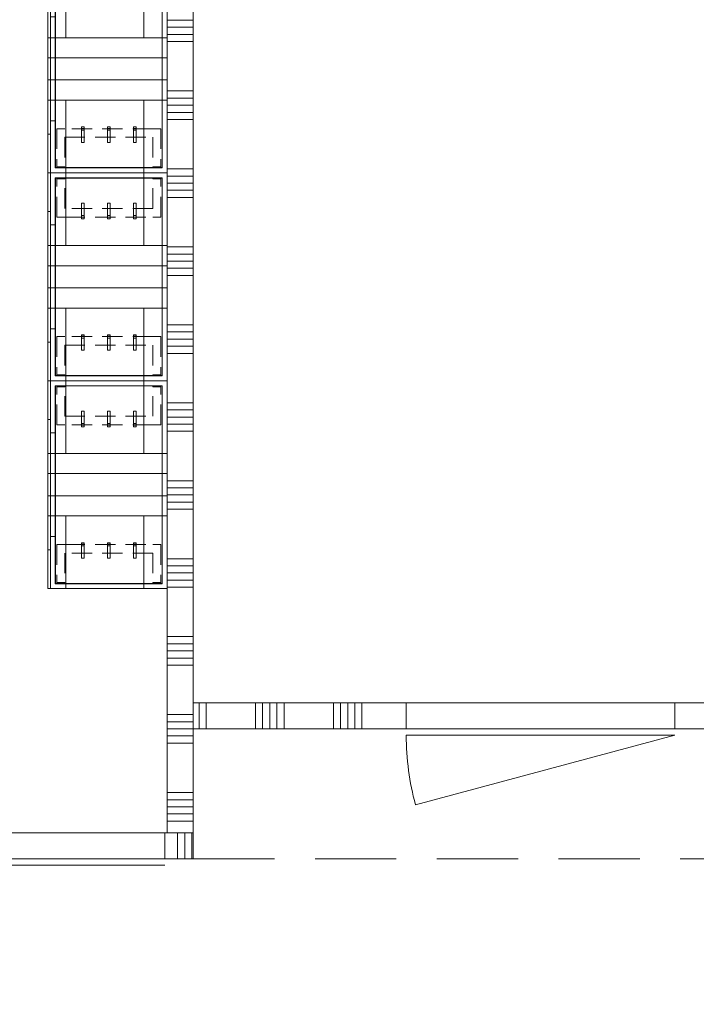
# Model space of a CAD drawing. Header units: millimetres. Extents: x -850 to 154668, y -80411 to 71019.
# Tile 179 of 236: x 52982 to 55587, y 36495 to 40284. Entities that reach past the tile are written whole.
import ezdxf

# ---------------------------------------------------------------- set-up
doc = ezdxf.new("R2010")
doc.units = ezdxf.units.MM
doc.header["$MEASUREMENT"] = 0
doc.linetypes.add('B0702', pattern=[117.37, 78.119999, -39.250001])
doc.linetypes.add('B0703', pattern=[468.700004, 312.5, -156.200004])
for name, color, linetype in [('New_22 NC Binnenwanden', 7, 'Continuous'), ('New_22 NC Binnenwanden Deuren', 7, 'Continuous'), ('New_22 NC Binnenwanden Doorsnede-arcering', 7, 'Continuous'), ('New_22 NC Binnenwanden Laagscheidingslijnen', 7, 'Continuous'), ('New_72 Vaste Inrichting', 7, 'Continuous'), ('New_72 Vaste Inrichting Afdek-arcering', 7, 'Continuous'), ('New_Z Ruimtefuncties Zone omranding', 7, 'Continuous')]:
    doc.layers.add(name, color=color, linetype=linetype)

# ---------------------------------------------------------------- blocks, each defined once
blk = doc.blocks.new('*X658')
at = {"layer": 'New_22 NC Binnenwanden Doorsnede-arcering', "color": 254, "linetype": 'Continuous', "lineweight": 0, "true_color": 0xe9ebeb}
for p, q in [((49990.3, 37135.2), (49990.3, 37155.1)), ((50017.7, 37107.8), (50017.7, 37155.1)), ((50045.1, 37090.4), (50045.1, 37155.1)), ((50072.6, 37090.4), (50072.6, 37155.1)), ((50100, 37090.4), (50100, 37155.1)), ((50290.3, 37090.4), (50290.3, 37155.1)), ((50317.7, 37090.4), (50317.7, 37155.1)), ((50345.1, 37090.4), (50345.1, 37155.1)), ((50372.6, 37090.4), (50372.6, 37155.1)), ((50400, 37090.4), (50400, 37155.1)), ((50590.3, 37090.4), (50590.3, 37155.1)), ((50045.1, 37080.4), (50045.1, 37090.4)), ((50072.6, 37055.1), (50072.6, 37090.4)), ((50100, 37055.1), (50100, 37090.4)), ((50290.3, 37055.1), (50290.3, 37090.4)), ((50317.7, 37055.1), (50317.7, 37090.4)), ((50345.1, 37055.1), (50345.1, 37090.4)), ((50372.6, 37055.1), (50372.6, 37090.4)), ((50400, 37055.1), (50400, 37090.4)), ((50590.3, 37055.1), (50590.3, 37090.4))]:
    blk.add_line(p, q, dxfattribs=at)
blk = doc.blocks.new('*X659')
at = {"layer": 'New_22 NC Binnenwanden Doorsnede-arcering', "color": 254, "linetype": 'Continuous', "lineweight": 0, "true_color": 0xe9ebeb}
for p, q in [((53590.3, 37090.4), (53590.3, 37115.2)), ((53590.3, 37055.1), (53590.3, 37090.4)), ((53617.7, 37055.1), (53617.7, 37087.8)), ((53645.1, 37055.1), (53645.1, 37060.3))]:
    blk.add_line(p, q, dxfattribs=at)
blk = doc.blocks.new('D1 zl2 22')
at = {"layer": 'New_22 NC Binnenwanden Deuren', "color": 1, "linetype": 'Continuous', "lineweight": 0}
for p, q in [((540.1, 0), (-503.1, 279.5)), ((-1474.9, 0), (-539.9, 0)), ((540.1, 0), (-539.9, 0)), ((1474.9, 0), (540.1, 0))]:
    blk.add_line(p, q, dxfattribs=at)
at = {"layer": 'New_22 NC Binnenwanden Deuren', "color": 7, "linetype": 'Continuous', "lineweight": 0}
for p, q in [((-1474.9, -25), (-1474.9, -125)), ((-1474.9, -25), (-1474.9, -125)), ((1474.9, -25), (1474.9, -125)), ((1474.9, -25), (1474.9, -125))]:
    blk.add_line(p, q, dxfattribs=at)
at = {"layer": 'New_22 NC Binnenwanden Deuren', "color": 1, "linetype": 'Continuous', "lineweight": 0}
blk.add_arc((540.1, 0), 1080, 165, 180, dxfattribs=at)
blk = doc.blocks.new('*X661')
at = {"layer": 'New_22 NC Binnenwanden Doorsnede-arcering', "color": 254, "linetype": 'Continuous', "lineweight": 0, "true_color": 0xe9ebeb}
for p, q in [((49990.3, 37090.4), (49990.3, 37135.2)), ((50017.7, 37090.4), (50017.7, 37107.8)), ((49990.3, 37055.1), (49990.3, 37090.4)), ((50017.7, 37055.1), (50017.7, 37090.4)), ((50045.1, 37055.1), (50045.1, 37080.4))]:
    blk.add_line(p, q, dxfattribs=at)
blk = doc.blocks.new('*X662')
at = {"layer": 'New_22 NC Binnenwanden Doorsnede-arcering', "color": 254, "linetype": 'Continuous', "lineweight": 0, "true_color": 0xe9ebeb}
for p, q in [((53590.3, 37115.2), (53590.3, 37155.1)), ((53617.7, 37090.4), (53617.7, 37155.1)), ((53645.1, 37090.4), (53645.1, 37155.1)), ((53617.7, 37087.8), (53617.7, 37090.4)), ((53645.1, 37060.3), (53645.1, 37090.4))]:
    blk.add_line(p, q, dxfattribs=at)
blk = doc.blocks.new('Wall_158_1', base_point=(50020.5, 37155.1))
at = {"layer": 'New_22 NC Binnenwanden', "color": 8, "linetype": 'Continuous', "lineweight": 0, "true_color": 0x778488}
for p, q in [((50590.6, 37055.1), (50590.6, 37155.1)), ((53540.4, 37055.1), (53540.4, 37155.1))]:
    blk.add_line(p, q, dxfattribs=at)
at = {"layer": 'New_22 NC Binnenwanden', "color": 8, "linetype": 'Continuous', "lineweight": 0, "true_color": 0x778488, "flags": 128}
for points in [[(49970.5, 37155.1), (49970.4, 37055.1)], [(50590.6, 37155.1), (49970.5, 37155.1)], [(53550.4, 37155.1), (53540.4, 37155.1)], [(53650.4, 37055.1), (53650.4, 37155.1)], [(50070.4, 37055.1), (50590.6, 37055.1)], [(53540.4, 37055.1), (53650.4, 37055.1)]]:
    blk.add_lwpolyline(points, dxfattribs=at)
at = {"layer": 'New_22 NC Binnenwanden Laagscheidingslijnen', "color": 8, "linetype": 'Continuous', "lineweight": 0, "true_color": 0x778488}
for p, q in [((53550.4, 37155.1), (53650.4, 37155.1)), ((49970.4, 37055.1), (50070.4, 37055.1))]:
    blk.add_line(p, q, dxfattribs=at)
at = {"layer": 'New_22 NC Binnenwanden', "color": 8, "lineweight": 0, "true_color": 0x778488}
for name in ['*X658', '*X661', '*X662', '*X659']:
    blk.add_blockref(name, (0, 0), dxfattribs=at)
at = {"layer": 'New_22 NC Binnenwanden Deuren', "color": 1, "linetype": 'Continuous', "lineweight": 0, "xscale": -0.9999999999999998, "zscale": 1000, "rotation": 179.9999976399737}
blk.add_blockref('D1 zl2 22', (52065.5, 37030.1), dxfattribs=at)
blk = doc.blocks.new('garderobehuisje 3')
at = {"layer": 'New_72 Vaste Inrichting Afdek-arcering', "linetype": 'Continuous', "lineweight": 0, "true_color": 0x99a3a6}
h = blk.add_hatch(dxfattribs=at)
h.set_pattern_fill('930_Lijnen_vert_300_0001', color=253, style=0, pattern_type=2)
h.set_pattern_definition([(2e-14, (225, 60), (0, 300), [])])
h.paths.add_polyline_path([(0, 0), (279.8, 0), (279.8, 460), (0, 460)])
h = blk.add_hatch(dxfattribs=at)
h.set_pattern_fill('930_Lijnen_vert_300_0001', color=253, style=0, pattern_type=2)
h.set_pattern_definition([(180, (225, 60), (0, 300), [])])
h.paths.add_polyline_path([(800, 460), (520.3, 460), (520.3, 0), (800, 0)])
at = {"layer": 'New_72 Vaste Inrichting', "color": 7, "linetype": 'Continuous', "lineweight": 0}
for p, q in [((800, 460), (0, 460)), ((0, 460), (0, 10)), ((0, 460), (279.8, 460)), ((0, 0), (0, 460)), ((279.8, 460), (279.8, 0)), ((357.5, 460), (279.8, 460)), ((357.5, 460), (357.5, 0)), ((520.3, 460), (442.5, 460)), ((442.5, 460), (442.5, 0)), ((520.3, 460), (800, 460)), ((520.3, 460), (520.3, 0)), ((800, 10), (800, 460)), ((800, 460), (800, 0)), ((19, 29), (19, 441)), ((19, 441), (781, 441)), ((19, 441), (19, 29)), ((781, 441), (19, 441)), ((19, 440), (781, 440)), ((20, 29), (20, 441)), ((780, 441), (780, 29)), ((781, 441), (781, 29)), ((781, 29), (781, 441)), ((0, 10), (200, 10)), ((279.8, 0), (0, 0)), ((200, 30), (19, 30)), ((200, 29), (19, 29)), ((19, 29), (200, 29)), ((200, 10), (148.8, 10)), ((148.8, 10), (148.8, 0)), ((148.8, 0), (200, 0)), ((600, 30), (200, 30)), ((200, 10), (200, 29)), ((600, 29), (200, 29)), ((200, 29), (200, 10)), ((200, 29), (600, 29)), ((200, 10), (600, 10)), ((600, 10), (200, 10)), ((200, 0), (600, 0)), ((357.5, 0), (279.8, 0)), ((520.3, 0), (442.5, 0)), ((800, 0), (520.3, 0)), ((781, 30), (600, 30)), ((781, 29), (600, 29)), ((600, 29), (600, 10)), ((600, 10), (600, 29)), ((600, 29), (781, 29)), ((600, 10), (800, 10)), ((651.3, 10), (600, 10)), ((600, 0), (651.3, 0)), ((651.3, 0), (651.3, 10))]:
    blk.add_line(p, q, dxfattribs=at)
at = {"layer": 'New_72 Vaste Inrichting', "color": 7, "linetype": 'B0702', "lineweight": 0}
for p, q in [((20, 435), (20, 405)), ((23, 435), (20, 435)), ((23, 405), (23, 435)), ((170, 435), (23, 435)), ((170, 405), (170, 435)), ((630, 435), (630, 405)), ((630, 435), (777, 435)), ((777, 435), (777, 405)), ((777, 435), (780, 435)), ((780, 405), (780, 435)), ((23, 405), (20, 405)), ((137, 405), (23, 405)), ((137, 405), (137, 65)), ((170, 65), (170, 405)), ((630, 405), (630, 65)), ((663.1, 65), (663.1, 405)), ((663.1, 405), (777, 405)), ((777, 405), (780, 405)), ((117, 340), (117, 330)), ((137, 340), (117, 340)), ((137, 330), (117, 330)), ((137, 330), (137, 340)), ((164, 340), (137, 340)), ((164, 330), (137, 330)), ((164, 330), (164, 340)), ((170.9, 340), (164, 340)), ((170.9, 330), (164, 330)), ((170.9, 330), (170.9, 340)), ((176.8, 340), (170.9, 340)), ((176.8, 330), (170.9, 330)), ((176.8, 330), (176.8, 340)), ((623.2, 340), (623.2, 330)), ((623.2, 340), (629.1, 340)), ((623.2, 330), (629.1, 330)), ((629.1, 340), (629.1, 330)), ((629.1, 340), (636, 340)), ((629.1, 330), (636, 330)), ((636, 340), (636, 330)), ((636, 340), (663.1, 340)), ((636, 330), (663.1, 330)), ((663.1, 340), (663.1, 330)), ((663.1, 340), (683, 340)), ((663.1, 330), (683, 330)), ((683, 330), (683, 340)), ((117, 240), (117, 230)), ((137, 240), (117, 240)), ((137, 230), (117, 230)), ((137, 230), (137, 240)), ((164, 240), (137, 240)), ((164, 230), (137, 230)), ((164, 230), (164, 240)), ((170.9, 240), (164, 240)), ((170.9, 230), (164, 230)), ((170.9, 230), (170.9, 240)), ((176.8, 240), (170.9, 240)), ((176.8, 230), (170.9, 230)), ((176.8, 230), (176.8, 240)), ((623.2, 240), (623.2, 230)), ((623.2, 240), (629.1, 240)), ((623.2, 230), (629.1, 230)), ((629.1, 240), (629.1, 230)), ((629.1, 240), (636, 240)), ((629.1, 230), (636, 230)), ((636, 240), (636, 230)), ((636, 240), (663.1, 240)), ((636, 230), (663.1, 230)), ((663.1, 240), (663.1, 230)), ((663.1, 240), (683, 240)), ((663.1, 230), (683, 230)), ((683, 230), (683, 240)), ((117, 140), (117, 130)), ((137, 140), (117, 140)), ((137, 130), (117, 130)), ((137, 130), (137, 140)), ((164, 140), (137, 140)), ((164, 130), (137, 130)), ((164, 130), (164, 140)), ((170.9, 140), (164, 140)), ((170.9, 130), (164, 130)), ((170.9, 130), (170.9, 140)), ((176.8, 140), (170.9, 140)), ((176.8, 130), (170.9, 130)), ((176.8, 130), (176.8, 140)), ((623.2, 140), (623.2, 130)), ((623.2, 140), (629.1, 140)), ((623.2, 130), (629.1, 130)), ((629.1, 140), (629.1, 130)), ((629.1, 140), (636, 140)), ((629.1, 130), (636, 130)), ((636, 140), (636, 130)), ((636, 140), (663.1, 140)), ((636, 130), (663.1, 130)), ((663.1, 140), (663.1, 130)), ((663.1, 140), (683, 140)), ((663.1, 130), (683, 130)), ((683, 130), (683, 140)), ((20, 65), (20, 35)), ((23, 65), (20, 65)), ((23, 35), (23, 65)), ((137, 65), (23, 65)), ((170, 35), (170, 65)), ((630, 65), (630, 35)), ((663.1, 65), (777, 65)), ((777, 65), (777, 35)), ((777, 65), (780, 65)), ((780, 35), (780, 65)), ((23, 35), (20, 35)), ((170, 35), (23, 35)), ((630, 35), (777, 35)), ((777, 35), (780, 35))]:
    blk.add_line(p, q, dxfattribs=at)
blk = doc.blocks.new('*X3172')
at = {"layer": 'New_22 NC Binnenwanden Doorsnede-arcering', "color": 254, "linetype": 'Continuous', "lineweight": 0, "true_color": 0xe9ebeb}
for p, q in [((53550.4, 40282.3), (53650.4, 40282.3)), ((53550.4, 40254.9), (53650.4, 40254.9)), ((53550.4, 40227.4), (53650.4, 40227.4)), ((53550.4, 40200), (53650.4, 40200)), ((53550.4, 40009.7), (53650.4, 40009.7)), ((53550.4, 39982.3), (53650.4, 39982.3)), ((53550.4, 39954.9), (53650.4, 39954.9)), ((53550.4, 39927.4), (53650.4, 39927.4)), ((53550.4, 39900), (53650.4, 39900)), ((53550.4, 39709.7), (53650.4, 39709.7)), ((53550.4, 39682.3), (53650.4, 39682.3)), ((53550.4, 39654.9), (53650.4, 39654.9)), ((53550.4, 39627.4), (53650.4, 39627.4)), ((53550.4, 39600), (53650.4, 39600)), ((53550.4, 39409.7), (53650.4, 39409.7)), ((53550.4, 39382.3), (53650.4, 39382.3)), ((53550.4, 39354.9), (53650.4, 39354.9)), ((53550.4, 39327.4), (53650.4, 39327.4)), ((53550.4, 39300), (53650.4, 39300)), ((53550.4, 39109.7), (53650.4, 39109.7)), ((53550.4, 39082.3), (53650.4, 39082.3)), ((53550.4, 39054.9), (53650.4, 39054.9)), ((53550.4, 39027.4), (53650.4, 39027.4)), ((53550.4, 39000), (53650.4, 39000)), ((53550.4, 38809.7), (53650.4, 38809.7)), ((53550.4, 38782.3), (53650.4, 38782.3)), ((53550.4, 38754.9), (53650.4, 38754.9)), ((53550.4, 38727.4), (53650.4, 38727.4)), ((53550.4, 38700), (53650.4, 38700)), ((53550.4, 38509.7), (53650.4, 38509.7)), ((53550.4, 38482.3), (53650.4, 38482.3)), ((53550.4, 38454.9), (53650.4, 38454.9)), ((53550.4, 38427.4), (53650.4, 38427.4)), ((53550.4, 38400), (53650.4, 38400)), ((53550.4, 38209.7), (53650.4, 38209.7)), ((53550.4, 38182.3), (53650.4, 38182.3)), ((53550.4, 38154.9), (53650.4, 38154.9)), ((53550.4, 38127.4), (53650.4, 38127.4)), ((53550.4, 38100), (53650.4, 38100)), ((53550.4, 37909.7), (53650.4, 37909.7)), ((53550.4, 37882.3), (53650.4, 37882.3)), ((53550.4, 37854.9), (53650.4, 37854.9)), ((53550.4, 37827.4), (53650.4, 37827.4)), ((53550.4, 37800), (53650.4, 37800)), ((53550.4, 37609.7), (53650.4, 37609.7)), ((53550.4, 37582.3), (53650.4, 37582.3)), ((53550.4, 37554.9), (53650.4, 37554.9)), ((53550.4, 37527.4), (53650.4, 37527.4)), ((53550.4, 37500), (53650.4, 37500)), ((53550.4, 37309.7), (53650.4, 37309.7)), ((53550.4, 37282.3), (53650.4, 37282.3)), ((53550.4, 37254.9), (53650.4, 37254.9)), ((53550.4, 37227.4), (53650.4, 37227.4)), ((53550.4, 37200), (53650.4, 37200))]:
    blk.add_line(p, q, dxfattribs=at)
blk = doc.blocks.new('Wall_676_1', base_point=(53650.4, 41295.5))
at = {"layer": 'New_22 NC Binnenwanden', "color": 8, "linetype": 'Continuous', "lineweight": 0, "true_color": 0x778488, "flags": 128}
for points in [[(53550.4, 41295.5), (53550.4, 37155.1)], [(53650.4, 37155.1), (53650.4, 41295.5)]]:
    blk.add_lwpolyline(points, dxfattribs=at)
at = {"layer": 'New_22 NC Binnenwanden Laagscheidingslijnen', "color": 8, "linetype": 'Continuous', "lineweight": 0, "true_color": 0x778488}
blk.add_line((53550.4, 37155.1), (53650.4, 37155.1), dxfattribs=at)
at = {"layer": 'New_22 NC Binnenwanden', "color": 8, "lineweight": 0, "true_color": 0x778488}
blk.add_blockref('*X3172', (0, 0), dxfattribs=at)
blk = doc.blocks.new('*X3400')
at = {"layer": 'New_22 NC Binnenwanden Doorsnede-arcering', "color": 254, "linetype": 'Continuous', "lineweight": 0, "true_color": 0xe9ebeb}
for p, q in [((53672.6, 37555.1), (53672.6, 37655.1)), ((53700, 37555.1), (53700, 37655.1)), ((53890.3, 37555.1), (53890.3, 37655.1)), ((53917.7, 37555.1), (53917.7, 37655.1)), ((53945.1, 37555.1), (53945.1, 37655.1)), ((53972.6, 37555.1), (53972.6, 37655.1)), ((54000, 37555.1), (54000, 37655.1)), ((54190.3, 37555.1), (54190.3, 37655.1)), ((54217.7, 37555.1), (54217.7, 37655.1)), ((54245.1, 37555.1), (54245.1, 37655.1)), ((54272.6, 37555.1), (54272.6, 37655.1)), ((54300, 37555.1), (54300, 37655.1))]:
    blk.add_line(p, q, dxfattribs=at)
blk = doc.blocks.new('*X3401')
at = {"layer": 'New_22 NC Binnenwanden Doorsnede-arcering', "color": 254, "linetype": 'Continuous', "lineweight": 0, "true_color": 0xe9ebeb}
for p, q in [((55690.3, 37555.1), (55690.3, 37655.1)), ((55717.7, 37555.1), (55717.7, 37655.1)), ((55745.1, 37555.1), (55745.1, 37655.1)), ((55772.6, 37555.1), (55772.6, 37655.1)), ((55800, 37555.1), (55800, 37655.1)), ((55990.3, 37555.1), (55990.3, 37655.1)), ((56017.7, 37555.1), (56017.7, 37655.1)), ((56045.1, 37555.1), (56045.1, 37655.1)), ((56072.6, 37555.1), (56072.6, 37655.1)), ((56100, 37555.1), (56100, 37655.1)), ((56290.3, 37555.1), (56290.3, 37615.5)), ((56317.7, 37555.1), (56317.7, 37588)), ((56345.1, 37555.1), (56345.1, 37560.6))]:
    blk.add_line(p, q, dxfattribs=at)
blk = doc.blocks.new('D1 22')
at = {"layer": 'New_22 NC Binnenwanden Deuren', "color": 1, "linetype": 'Continuous', "lineweight": 0}
for q in [(-481.8, 267.6), (-517, 0)]:
    blk.add_line((517, 0), q, dxfattribs=at)
at = {"layer": 'New_22 NC Binnenwanden Deuren', "color": 7, "linetype": 'Continuous', "lineweight": 0}
for p, q in [((-517, -25), (-517, -125)), ((-517, -25), (-517, -125)), ((517, -25), (517, -125)), ((517, -25), (517, -125))]:
    blk.add_line(p, q, dxfattribs=at)
at = {"layer": 'New_22 NC Binnenwanden Deuren', "color": 1, "linetype": 'Continuous', "lineweight": 0}
blk.add_arc((517, 0), 1034, 165, 180, dxfattribs=at)
blk = doc.blocks.new('*X3403')
at = {"layer": 'New_22 NC Binnenwanden Doorsnede-arcering', "color": 254, "linetype": 'Continuous', "lineweight": 0, "true_color": 0xe9ebeb}
for p, q in [((56290.3, 37615.5), (56290.3, 37655.1)), ((56317.7, 37588), (56317.7, 37655.1)), ((56345.1, 37560.6), (56345.1, 37655.1))]:
    blk.add_line(p, q, dxfattribs=at)
blk = doc.blocks.new('Wall_701_1', base_point=(53650.5, 37655.1))
at = {"layer": 'New_22 NC Binnenwanden', "color": 8, "linetype": 'Continuous', "lineweight": 0, "true_color": 0x778488}
for p, q in [((54470.7, 37555.1), (54470.7, 37655.1)), ((55504.7, 37555.1), (55504.7, 37655.1))]:
    blk.add_line(p, q, dxfattribs=at)
at = {"layer": 'New_22 NC Binnenwanden', "color": 8, "linetype": 'Continuous', "lineweight": 0, "true_color": 0x778488, "flags": 128}
for points in [[(54470.7, 37655.1), (53650.5, 37655.1)], [(53650.5, 37655.1), (53650.5, 37555.1)], [(56250.7, 37655.1), (55504.7, 37655.1)], [(56350.7, 37555.1), (56350.7, 37655.1)], [(53650.5, 37555.1), (54470.7, 37555.1)], [(55504.7, 37555.1), (56350.7, 37555.1)]]:
    blk.add_lwpolyline(points, dxfattribs=at)
at = {"layer": 'New_22 NC Binnenwanden Laagscheidingslijnen', "color": 8, "linetype": 'Continuous', "lineweight": 0, "true_color": 0x778488}
blk.add_line((56250.7, 37655.1), (56350.7, 37655.1), dxfattribs=at)
at = {"layer": 'New_22 NC Binnenwanden', "color": 8, "lineweight": 0, "true_color": 0x778488}
for name in ['*X3400', '*X3401', '*X3403']:
    blk.add_blockref(name, (0, 0), dxfattribs=at)
at = {"layer": 'New_22 NC Binnenwanden Deuren', "color": 1, "linetype": 'Continuous', "lineweight": 0, "xscale": -1, "zscale": 1000, "rotation": 180}
blk.add_blockref('D1 22', (54987.7, 37530.1), dxfattribs=at)

msp = doc.modelspace()

# ---------------------------------------------------------------- linework, layer by layer
at = {"layer": 'New_22 NC Binnenwanden', "color": 2, "linetype": 'B0703', "lineweight": 0}
msp.add_lwpolyline([(53651, 37055.1), (59750.6, 37055.1), (59750.6, 37555.1)], dxfattribs=at)
at = {"layer": 'New_Z Ruimtefuncties Zone omranding', "color": 41, "linetype": 'Continuous', "lineweight": 0, "true_color": 0xffeeaa, "flags": 128}
msp.add_lwpolyline([(31200.8, 44805), (31200.8, 42195), (43075.3, 42195, -0.414206), (43975.3, 41295), (43975.3, 36554.9), (49970.5, 36554.9), (49970.5, 37155.1), (53550.4, 37155.1), (53550.4, 41294.6, -0.414214), (54450.4, 42194.6), (55536.6, 42194.6), (55536.6, 44805)], format="xyb", close=True, dxfattribs=at)
at = {"layer": 'New_Z Ruimtefuncties Zone omranding', "color": 132, "linetype": 'Continuous', "lineweight": 0, "true_color": 0x01bedc, "flags": 128}
msp.add_lwpolyline([(53709, 41595.2, 0.096598), (53650.4, 41294.6), (53650.4, 37655.1), (56250.7, 37655.1), (56250.7, 41595)], format="xyb", close=True, dxfattribs=at)
at = {"layer": 'New_Z Ruimtefuncties Zone omranding', "color": 203, "linetype": 'Continuous', "lineweight": 0, "true_color": 0xb07cd8, "flags": 128}
msp.add_lwpolyline([(50070.2, 37055.1), (50070.2, 33195.1), (61610, 33195.1), (61610.1, 37470.2), (61610.2, 37470.2), (61610.2, 38775.2), (59750.5, 38775.1), (59750.6, 37555.1), (53649.8, 37555.1), (53650.4, 37055.1)], close=True, dxfattribs=at)

# ---------------------------------------------------------------- block references
at = {"layer": 'New_22 NC Binnenwanden', "color": 8, "lineweight": 0, "true_color": 0x778488}
for name, p in [('Wall_676_1', (53650.4, 41295.5)), ('Wall_701_1', (53650.5, 37655.1)), ('Wall_158_1', (50020.5, 37155.1))]:
    msp.add_blockref(name, p, dxfattribs=at)
at = {"layer": 'New_72 Vaste Inrichting', "color": 7, "linetype": 'Continuous', "lineweight": 0, "zscale": 1000, "rotation": 270}
for p in [(53090.4, 40494.6), (53090.4, 39694.6)]:
    msp.add_blockref('garderobehuisje 3', p, dxfattribs=at)
at = {"layer": 'New_72 Vaste Inrichting', "color": 7, "linetype": 'Continuous', "lineweight": 0, "xscale": -1, "zscale": 1000, "rotation": 270}
msp.add_blockref('garderobehuisje 3', (53090.4, 38094.6), dxfattribs=at)

doc.saveas('drawing.dxf')
